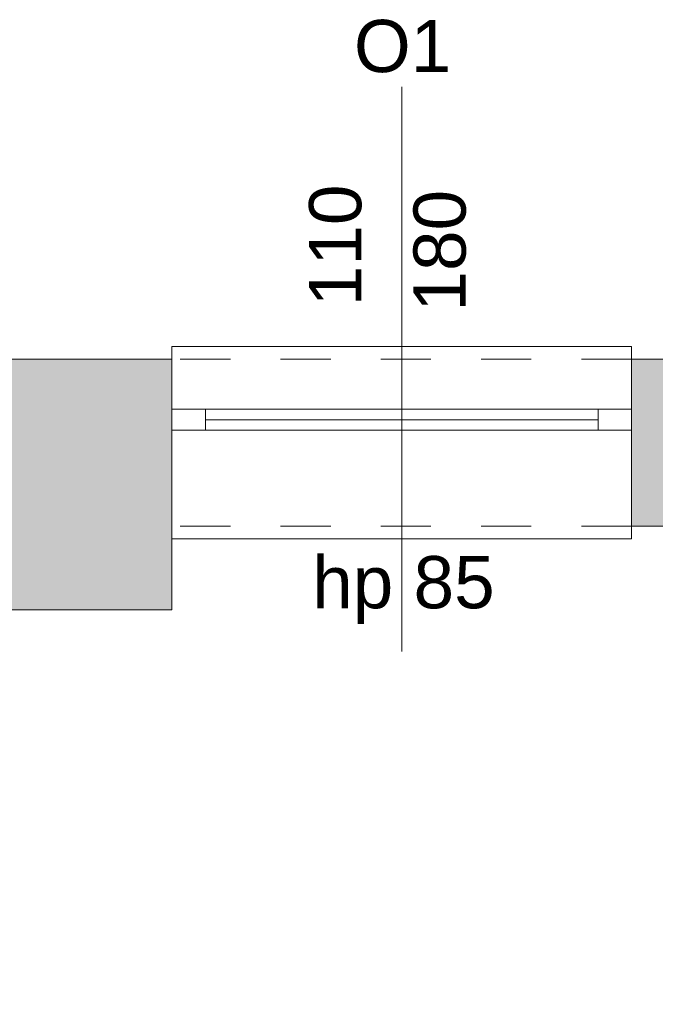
# Model space of a CAD drawing. Header units: millimetres. Extents: x 922208 to 1069538, y -182208 to -99877.
# Tile 96 of 256: x 975222 to 976744, y -161920 to -159563. Entities that reach past the tile are written whole.
import ezdxf
from ezdxf import colors
from ezdxf.entities.mleader import LeaderData, LeaderLine
from ezdxf.math import Vec2, Vec3

# ---------------------------------------------------------------- set-up
doc = ezdxf.new("R2010")
doc.units = ezdxf.units.MM
doc.header["$MEASUREMENT"] = 0
doc.linetypes.add('HIDDEN', pattern=[20, 10, -10])
doc.linetypes.add('Przerywana', pattern=[240, 120, -120])
for name, color, linetype, lineweight in [('IS_KLIM Opis_Średnice', 7, 'Continuous', 9), ('IS_POWRÓT', 5, 'HIDDEN', 30), ('Nowe_220-A Ściany_Nr_pióra__19', 255, 'Continuous', 0), ('Nowe_220-A Ściany_Nr_pióra__23', 7, 'Continuous', 15), ('Nowe_220-A Ściany_Nr_pióra__27', 7, 'Continuous', 25), ('Nowe_220-A Ściany_Nr_pióra__3', 7, 'Continuous', 13), ('Nowe_220-A Ściany_Nr_pióra__7', 7, 'Continuous', 13)]:
    doc.layers.add(name, color=color, linetype=linetype, lineweight=lineweight)
doc.layers.add('Nowe_220-A Ściany_Nr_pióra__45', color=7, linetype='Continuous', lineweight=15, true_color=0x40a5ff)
doc.styles.add('STYL_AUTOMATYCZNY_1', font='arial.ttf')

# ---------------------------------------------------------------- blocks, each defined once
blk = doc.blocks.new('parter01')
at = {"layer": 'Nowe_220-A Ściany_Nr_pióra__19', "linetype": 'Continuous', "lineweight": 0}
for points in [[(975186.55073, -100690.02068), (975186.55073, -101090.02068), (975586.55073, -101090.02068), (975586.55073, -100690.02068)], [(976686.55073, -100690.02068), (976686.55073, -101090.02068), (977086.55073, -101090.02068), (977086.55073, -100690.02068)], [(975186.55073, -101090.02068), (975186.55073, -101290.02068), (975586.55073, -101290.02068), (975586.55073, -101090.02068)]]:
    blk.add_hatch(color=255, dxfattribs=at).paths.add_polyline_path(points)
at = {"layer": 'Nowe_220-A Ściany_Nr_pióra__23', "color": 7, "linetype": 'Continuous', "lineweight": 0}
for p, q in [((975586.55073, -100810.02068), (975666.55073, -100810.02068)), ((975666.55073, -100810.02068), (975666.55073, -100860.02068)), ((976606.55073, -100860.02068), (976606.55073, -100810.02068)), ((976606.55073, -100810.02068), (976686.55073, -100810.02068)), ((975666.55073, -100860.02068), (975586.55073, -100860.02068)), ((976686.55073, -100860.02068), (976606.55073, -100860.02068))]:
    blk.add_line(p, q, dxfattribs=at)
at = {"layer": 'Nowe_220-A Ściany_Nr_pióra__27', "color": 7, "linetype": 'Continuous', "lineweight": 0}
for p, q in [((975586.55073, -100690.02068), (975586.55073, -100810.02068)), ((975586.55073, -100690.02068), (975586.55073, -100810.02068)), ((976686.55073, -100690.02068), (976686.55073, -100810.02068)), ((976686.55073, -100690.02068), (976686.55073, -100810.02068)), ((975586.55073, -100810.02068), (975586.55073, -100860.02068)), ((975586.55073, -100810.02068), (975586.55073, -100860.02068)), ((975586.55073, -100810.02068), (975586.55073, -100860.02068)), ((976686.55073, -100810.02068), (976686.55073, -100860.02068)), ((976686.55073, -100810.02068), (976686.55073, -100860.02068)), ((976686.55073, -100810.02068), (976686.55073, -100860.02068)), ((975586.55073, -100860.02068), (975586.55073, -101090.02068)), ((975586.55073, -100860.02068), (975586.55073, -101090.02068)), ((976686.55073, -100860.02068), (976686.55073, -101090.02068)), ((976686.55073, -100860.02068), (976686.55073, -101090.02068))]:
    blk.add_line(p, q, dxfattribs=at)
for points in [[(975586.55073, -100690.02068), (975186.55073, -100690.02068)], [(977086.55073, -100690.02068), (976686.55073, -100690.02068)], [(975586.55073, -101290.02068), (975586.55073, -101090.02068)], [(976686.55073, -101090.02068), (977086.55073, -101090.02068)], [(975186.55073, -101290.02068), (975586.55073, -101290.02068)]]:
    blk.add_lwpolyline(points, dxfattribs=at)
at = {"layer": 'Nowe_220-A Ściany_Nr_pióra__3', "color": 7, "linetype": 'Continuous', "lineweight": 0}
for p, q in [((976686.55073, -100660.02068), (975586.55073, -100660.02068)), ((975586.55073, -100660.02068), (975586.55073, -100690.02068)), ((976686.55073, -100690.02068), (976686.55073, -100660.02068)), ((975666.55073, -100810.02068), (976606.55073, -100810.02068)), ((976606.55073, -100835.02068), (975666.55073, -100835.02068)), ((976606.55073, -100860.02068), (975666.55073, -100860.02068)), ((975586.55073, -101120.02068), (975586.55073, -101090.02068)), ((976686.55073, -101090.02068), (976686.55073, -101120.02068)), ((976686.55073, -101120.02068), (975586.55073, -101120.02068))]:
    blk.add_line(p, q, dxfattribs=at)
at = {"layer": 'Nowe_220-A Ściany_Nr_pióra__3', "color": 7, "linetype": 'Przerywana', "lineweight": 0}
for p, q in [((976686.55073, -100690.02068), (975586.55073, -100690.02068)), ((976686.55073, -101090.02068), (975586.55073, -101090.02068))]:
    blk.add_line(p, q, dxfattribs=at)
at = {"layer": 'Nowe_220-A Ściany_Nr_pióra__45', "color": 161, "linetype": 'Continuous', "lineweight": 0, "true_color": 0x40a5ff}
blk.add_line((976136.55073, -100038.23497), (976136.55073, -101390.02068), dxfattribs=at)
at = {"layer": 'Nowe_220-A Ściany_Nr_pióra__7', "color": 7, "linetype": 'Continuous', "lineweight": 0, "char_height": 125, "attachment_point": 7, "style": 'STYL_AUTOMATYCZNY_1'}
for s, insert in [('\\A1;{\\pql;\\pt0;\\fArial|b0|i0|c238|p0;\\W1.000000;O1\\fArial|b0|i0|c238|p0;\\W1.000000;\\fArial|b0|i0|c238|p0;\\W1.000000;\\fArial|b0|i0|c238|p0;\\W1.000000;}', (976022.20898, -100004.61289)), ('\\A1;{\\pql;\\pt0;\\fArial|b0|i0|c238|p0;\\W1.000000;hp 85\\fArial|b0|i0|c238|p0;\\W1.000000;\\A1{\\H.66x;\\S^  ;}\\fArial|b0|i0|c238|p0;\\W1.000000;\\fArial|b0|i0|c238|p0;\\W1.000000;}', (975922.05573, -101324.08834))]:
    blk.add_mtext(s, dxfattribs=dict(at, insert=insert))
at = {"layer": 'Nowe_220-A Ściany_Nr_pióra__7', "color": 7, "linetype": 'Continuous', "lineweight": 0, "char_height": 125, "attachment_point": 7, "rotation": 90, "style": 'STYL_AUTOMATYCZNY_1'}
for s, insert in [('\\A1;{\\pql;\\pt0;\\fArial|b0|i0|c238|p0;\\W1.000000;110\\fArial|b0|i0|c238|p0;\\W1.000000;\\A1{\\H.66x;\\S^  ;}\\fArial|b0|i0|c238|p0;\\W1.000000;\\fArial|b0|i0|c238|p0;\\W1.000000;}', (976076.14293, -100563.31868)), ('\\A1;{\\pql;\\pt0;\\fArial|b0|i0|c238|p0;\\W1.000000;180\\fArial|b0|i0|c238|p0;\\W1.000000;\\A1{\\H.66x;\\S^  ;}\\fArial|b0|i0|c238|p0;\\W1.000000;\\fArial|b0|i0|c238|p0;\\W1.000000;}', (976326.14293, -100576.04218))]:
    blk.add_mtext(s, dxfattribs=dict(at, insert=insert))

msp = doc.modelspace()

# ---------------------------------------------------------------- block references
at = {"layer": 'IS_POWRÓT', "color": 27, "linetype": 'ByBlock', "lineweight": 30}
msp.add_blockref('parter01', (0, -59685.2), dxfattribs=at)

# ---------------------------------------------------------------- next in the draw order: leaders
at = {"layer": 'IS_KLIM Opis_Średnice', "ltscale": 30}
ml = msp.add_multileader_mtext('Standard', dxfattribs=at)
ml.set_content('{\\fArial|b0|i0|c238|p0;\\C7;Odprowadzenie skroplin (przewód tłoczny) od klimatyzatora zastosować pompkę skroplin. W związku z brakiiem w pobliżu istenijącego pionu kanalizacyji sanitarnej skropliny z klimatyzacji zaleca się odprowadzić na zewnątrz budynku. W tym celu należy zamontować rurę odpływową, która skieruje wodę do rynny lub specjalnego zbiornika. Należy pamiętać o regularnym opróżnianiu zbiornika, aby zapobiec jego przepełnieniu. Ustalić bezpośrednio z Inwestrem podczas  robót budowlanych.  }', color=256)
ml.set_leader_properties()
ml.build(insert=Vec2(0, 0))
ml.multileader.update_dxf_attribs({"text_left_attachment_type": 6, "text_right_attachment_type": 6, "dogleg_length": 0.36})
ctx = ml.context
ctx.base_point, ctx.char_height, ctx.plane_origin, ctx.plane_y_axis = Vec3(974324.6, -162309.3), 150, Vec3(1001492.7, -152860.8), Vec3(0, -1)
ctx.left_attachment, ctx.right_attachment = 6, 6
notes = []
notes.append((ctx, [(0, (1, 1, 0), (982628, -162309.3), (-1, 0), 0.36, [(1, [(982965.1, -161006.5), (986115.7, -160976.5)], 256, [])])]))
ctx.mtext.insert, ctx.mtext.width, ctx.mtext.flow_direction = Vec3(974326.6, -162115.2), 8371.204, 5
ctx.mtext.has_bg_fill, ctx.mtext.bg_color, ctx.mtext.bg_scale_factor, ctx.mtext.bg_transparency, ctx.mtext.use_window_bg_color = 1, -939524096, 1.5, 0, 1
for ctx, leaders in notes:
    for number, flags, end, landing, length, lines in leaders:
        leader = LeaderData()
        leader.index, (leader.has_last_leader_line, leader.has_dogleg_vector, leader.attachment_direction) = number, flags
        leader.last_leader_point, leader.dogleg_vector, leader.dogleg_length = Vec3(end), Vec3(landing), length
        for number, points, colour, breaks in lines:
            line = LeaderLine()
            line.index, line.vertices, line.color, line.breaks = number, Vec3.list(points), colors.encode_raw_color(colour), breaks
            leader.lines.append(line)
        ctx.leaders.append(leader)

doc.saveas('drawing.dxf')
